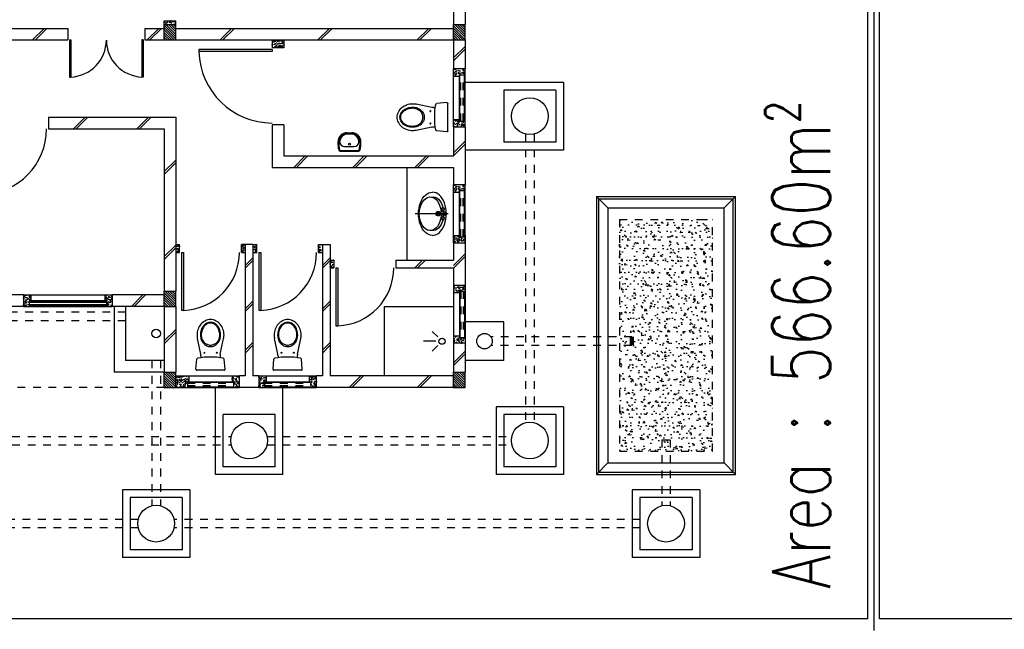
# Model space of a CAD drawing. Header units: millimetres. Extents: x 301 to 1479, y 491 to 1341.
# Tile 7 of 256: x 356 to 369, y 550 to 558. Entities that reach past the tile are written whole.
import ezdxf

# ---------------------------------------------------------------- set-up
doc = ezdxf.new("R2010")
doc.units = ezdxf.units.MM
doc.header["$LTSCALE"] = 1.5
doc.header["$MEASUREMENT"] = 0
for name, pattern in [('HIDDEN', [0.375, 0.25, -0.125]), ('HIDDEN2', [4.7625, 3.175, -1.5875]), ('PHANTOM2', [1.25, 0.625, -0.125, 0.125, -0.125, 0.125, -0.125])]:
    doc.linetypes.add(name, pattern=pattern)
for name, color, linetype in [('AP&SA', 254, 'HIDDEN'), ('Blk', 7, 'Continuous'), ('Block', 46, 'Continuous'), ('BORDER', 5, 'Continuous'), ('boundary', 3, 'Continuous'), ('Boundary Wall', 64, 'Continuous'), ('BWCN', 4, 'Continuous'), ('DOOR', 3, 'Continuous'), ('Ele', 8, 'Continuous'), ('Hatch Aggregate', 252, 'Continuous'), ('Hatch Block', 251, 'Continuous'), ('Hatch Col.', 250, 'Continuous'), ('Hatch Stub Col', 251, 'Continuous'), ('Kerb', 251, 'Continuous'), ('P. Gully trap', 42, 'Continuous'), ('P. Sewr Manhole', 49, 'Continuous'), ('PVC RWP 110', 77, 'Continuous'), ('PVC RWP 75', 77, 'Continuous'), ('PVC Sewer Pipe 110', 24, 'Continuous'), ('SANIT', 8, 'Continuous'), ('TEXT', 7, 'Continuous'), ('WINDOW', 1, 'Continuous')]:
    doc.layers.add(name, color=color, linetype=linetype)
doc.styles.add('RS1', font='romans.shx', dxfattribs={"width": 0.75, "height": 0.5})
doc.styles.add('RS25', font='romans.shx', dxfattribs={"width": 0.75, "height": 1})
doc.dimstyles.new('BAM500', dxfattribs={"dimscale": 0.5, "dimtxt": 1, "dimasz": 1, "dimexe": 1, "dimexo": 1, "dimgap": 1, "dimtad": 1, "dimdec": 3, "dimzin": 0, "dimdsep": 46, "dimtxsty": 'RS25', "dimblk1": 'DOT', "dimblk2": 'DOT', "dimsah": 1, "dimcen": 3, "dimdle": 1.25, "dimse1": 1, "dimse2": 1, "dimclrd": 6, "dimclre": 6, "dimclrt": 7, "dimaunit": 1, "dimadec": 0, "dimazin": 0, "dimtfac": 0.75, "dimtdec": 3, "dimtmove": 0, "dimatfit": 3, "dimldrblk": 'DOT', "dimfxl": 1, "dimtvp": 1.5, "dimtolj": 1, "dimtzin": 0, "dimarcsym": 0})
pattern_1 = [(50, (662150.55, 26796.247), (71.726018, -6.2752135), [7.5, -82.5]), (355, (662150.55, 26796.25), (-13.875133, 75.219213), [6, -66]), (100.451444, (662156.53, 26795.724), (57.850885, 68.943999), [6.374019, -70.114211]), (46.1842, (662150.55, 26816.25), (106.724133, -16.551928), [11.25, -123.75]), (96.635635, (662159.44, 26814.87), (93.466195, 97.41186), [9.561034, -105.171376]), (351.184164, (662150.55, 26816.25), (93.466195, 97.41186), [9, -99]), (21, (662160.55, 26811.247), (59.690705, -40.261889), [7.5, -82.5]), (326, (662160.55, 26811.25), (24.331533, 72.5150045), [6, -66]), (71.451445, (662165.525, 26807.89), (84.022238, 32.253115), [6.374019, -70.114211]), (37.5, (662150.55, 26796.247), (1.2159855, 33.2893854), [0, -65.2, 0, -67, 0, -66.25]), (7.5, (662150.55, 26796.247), (26.3069537, 39.4411712), [0, -38.2, 0, -63.7, 0, -25.25]), (327.5, (662128.25, 26796.247), (53.3822436, -2.2554872), [0, -25, 0, -78, 0, -103.5]), (317.5, (662118.25, 26796.247), (58.318617, 10.0104982), [0, -32.5, 0, -51.8, 0, -73.5])]
pattern_2 = [(315, (662150.55, 26796.247), (15.4679608, 15.4679608), [])]
pattern_3 = [(315, (662150.55, 27096.247), (15.4679608, 15.4679608), [])]
pattern_4 = [(50, (662150.55, 27096.247), (71.726018, -6.2752135), [7.5, -82.5]), (355, (662150.55, 27096.25), (-13.875133, 75.219213), [6, -66]), (100.451444, (662156.53, 27095.724), (57.850885, 68.943999), [6.374019, -70.114211]), (46.1842, (662150.55, 27116.25), (106.724133, -16.551928), [11.25, -123.75]), (96.635635, (662159.44, 27114.87), (93.466195, 97.41186), [9.561034, -105.171376]), (351.184164, (662150.55, 27116.25), (93.466195, 97.41186), [9, -99]), (21, (662160.55, 27111.247), (59.690705, -40.261889), [7.5, -82.5]), (326, (662160.55, 27111.25), (24.331533, 72.5150045), [6, -66]), (71.451445, (662165.525, 27107.89), (84.022238, 32.253115), [6.374019, -70.114211]), (37.5, (662150.55, 27096.247), (1.2159855, 33.2893854), [0, -65.2, 0, -67, 0, -66.25]), (7.5, (662150.55, 27096.247), (26.3069537, 39.4411712), [0, -38.2, 0, -63.7, 0, -25.25]), (327.5, (662128.25, 27096.247), (53.3822436, -2.2554872), [0, -25, 0, -78, 0, -103.5]), (317.5, (662118.25, 27096.247), (58.318617, 10.0104982), [0, -32.5, 0, -51.8, 0, -73.5])]
pattern_5 = [(50, (662150.55, 26946.247), (71.726018, -6.2752135), [7.5, -82.5]), (355, (662150.55, 26946.25), (-13.875133, 75.219213), [6, -66]), (100.451444, (662156.53, 26945.724), (57.850885, 68.943999), [6.374019, -70.114211]), (46.1842, (662150.55, 26966.25), (106.724133, -16.551928), [11.25, -123.75]), (96.635635, (662159.44, 26964.87), (93.466195, 97.41186), [9.561034, -105.171376]), (351.184164, (662150.55, 26966.25), (93.466195, 97.41186), [9, -99]), (21, (662160.55, 26961.247), (59.690705, -40.261889), [7.5, -82.5]), (326, (662160.55, 26961.25), (24.331533, 72.5150045), [6, -66]), (71.451445, (662165.525, 26957.89), (84.022238, 32.253115), [6.374019, -70.114211]), (37.5, (662150.55, 26946.247), (1.2159855, 33.2893854), [0, -65.2, 0, -67, 0, -66.25]), (7.5, (662150.55, 26946.247), (26.3069537, 39.4411712), [0, -38.2, 0, -63.7, 0, -25.25]), (327.5, (662128.25, 26946.247), (53.3822436, -2.2554872), [0, -25, 0, -78, 0, -103.5]), (317.5, (662118.25, 26946.247), (58.318617, 10.0104982), [0, -32.5, 0, -51.8, 0, -73.5])]
pattern_6 = [(50, (662150.55, 28446.247), (71.726018, -6.2752135), [7.5, -82.5]), (355, (662150.55, 28446.25), (-13.875133, 75.219213), [6, -66]), (100.451444, (662156.53, 28445.724), (57.850885, 68.943999), [6.374019, -70.114211]), (46.1842, (662150.55, 28466.25), (106.724133, -16.551928), [11.25, -123.75]), (96.635635, (662159.44, 28464.87), (93.466195, 97.41186), [9.561034, -105.171376]), (351.184164, (662150.55, 28466.25), (93.466195, 97.41186), [9, -99]), (21, (662160.55, 28461.247), (59.690705, -40.261889), [7.5, -82.5]), (326, (662160.55, 28461.25), (24.331533, 72.5150045), [6, -66]), (71.451445, (662165.525, 28457.89), (84.022238, 32.253115), [6.374019, -70.114211]), (37.5, (662150.55, 28446.247), (1.2159855, 33.2893854), [0, -65.2, 0, -67, 0, -66.25]), (7.5, (662150.55, 28446.247), (26.3069537, 39.4411712), [0, -38.2, 0, -63.7, 0, -25.25]), (327.5, (662128.25, 28446.247), (53.3822436, -2.2554872), [0, -25, 0, -78, 0, -103.5]), (317.5, (662118.25, 28446.247), (58.318617, 10.0104982), [0, -32.5, 0, -51.8, 0, -73.5])]

# ---------------------------------------------------------------- blocks, each defined once
blk = doc.blocks.new('_DOT')
at = {"color": 0, "linetype": 'ByBlock'}
blk.add_line((-0.5, 0), (-1, 0), dxfattribs=at)
at = {"color": 0, "linetype": 'ByBlock', "const_width": 0.5}
blk.add_lwpolyline([(-0.25, 0, 1), (0.25, 0, 1)], format="xyb", close=True, dxfattribs=at)
blk = doc.blocks.new('*D5')
at = {"layer": 'BORDER', "color": 6, "lineweight": -2, "transparency": 16777216}
blk.add_line((340.396, 528.745), (492.425, 549.609), dxfattribs=at)
at = {"layer": 'DEFPOINTS', "color": 0, "transparency": 16777216}
for p in [(492.908, 549.769), (492.92, 549.677), (339.888, 528.769)]:
    blk.add_point(p, dxfattribs=at)
at = {"layer": 'BORDER', "color": 6, "lineweight": -2, "transparency": 16777216, "xscale": 0.5, "yscale": 0.5, "zscale": 0.5}
for p, rotation in [((492.92, 549.677), 7.814287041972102), ((339.9, 528.677), 187.8142870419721)]:
    blk.add_blockref('_DOT', p, dxfattribs=dict(at, rotation=rotation))
at = {"layer": 'BORDER', "color": 7, "transparency": 16777216, "insert": (416.274, 540.168), "char_height": 1, "attachment_point": 5, "rotation": 7.8143, "style": 'RS25'}
blk.add_mtext('\\A1;Built ', dxfattribs=at)
blk = doc.blocks.new('Dr900')
at = {"layer": 'DOOR'}
for p, q in [((-50, 0), (-50, 850)), ((-25, 850), (-50, 850)), ((-25, 0), (-25, 850)), ((-25, 0), (-50, 0))]:
    blk.add_line(p, q, dxfattribs=at)
blk.add_arc((-24, 0), 851, 91.728, 179.9822, dxfattribs=at)
blk = doc.blocks.new('Ddr1200')
at = {"layer": 'DOOR'}
for p, q in [((-575, 0), (-575, 575)), ((-575, 575), (-550, 575)), ((-550, 0), (-550, 575)), ((550, 0), (550, 575)), ((575, 575), (550, 575)), ((575, 0), (575, 575)), ((-575, 0), (-550, 0)), ((575, 0), (550, 0))]:
    blk.add_line(p, q, dxfattribs=at)
for centre, start, end in [((-576, 0), 0.0391, 87.4148), ((576, 0), 92.5852, 179.9609)]:
    blk.add_arc(centre, 576, start, end, dxfattribs=at)
blk = doc.blocks.new('Dr800')
at = {"layer": 'DOOR'}
for p, q in [((-50, 0), (-50, 750)), ((-25, 750), (-50, 750)), ((-25, 0), (-25, 750)), ((-25, 0), (-50, 0))]:
    blk.add_line(p, q, dxfattribs=at)
blk.add_arc((-24, 0), 751, 91.9649, 179.9771, dxfattribs=at)
blk = doc.blocks.new('Dr1000')
at = {"layer": 'DOOR'}
for p, q in [((-50, 0), (-50, 950)), ((-25, 950), (-50, 950)), ((-25, 0), (-25, 950)), ((-25, 0), (-50, 0))]:
    blk.add_line(p, q, dxfattribs=at)
blk.add_arc((-24, 0), 951, 91.542, 179.9858, dxfattribs=at)
blk = doc.blocks.new('WC')
at = {"layer": 'SANIT'}
for p, q in [((-179, 0), (179, 0)), ((-189, -11), (-178, -142)), ((189, -11), (178, -142)), ((-127, -205), (-170, -408)), ((-125, -185), (-125, -161)), ((125, -185), (125, -161)), ((127, -205), (170, -408))]:
    blk.add_line(p, q, dxfattribs=at)
for points in [[(130, -455, 0.086378), (120, -397, 0.092622), (92, -349, 0.103078), (49, -316, 0.111925), (0, -305, 0.111925), (-49, -316, 0.103078), (-92, -349, 0.092622), (-120, -397, 0.086378), (-130, -455, 0.086378)], [(120, -455, 0.091554), (111, -405, 0.095342), (85, -363, 0.101238), (45, -335, 0.105842), (0, -325, 0.105842), (-45, -335, 0.101238), (-85, -363, 0.095342), (-111, -405, 0.091554), (-120, -455, 0.091554)], [(-175, -455, 0.087147), (-161, -533, 0.093047), (-124, -596, 0.102819), (-66, -640, 0.110985), (0, -655, 0.110985), (66, -640, 0.102819), (124, -596, 0.093047), (161, -533, 0.087147), (175, -455, 0.052217), (170, -408, 0.093047)], [(-170, -408, 0.052217), (-175, -455, 0.087147)], [(-130, -455, 0.079027), (-120, -520, 0.088191), (-92, -572, 0.105253), (-48, -608, 0.121599), (0, -620, 0.121599), (48, -608, 0.105253), (92, -572, 0.088191), (120, -520, 0.079027), (130, -455, 0.079027)], [(-120, -455, 0.077736), (-110, -516, 0.087342), (-85, -565, 0.105569), (-44, -599, 0.12344), (0, -610, 0.12344), (44, -599, 0.105569), (85, -565, 0.087342), (110, -516, 0.077736), (120, -455, 0.077736)]]:
    blk.add_lwpolyline(points, format="xyb", dxfattribs=at)
for centre in [(-80, -225), (80, -225)]:
    blk.add_circle(centre, 6, dxfattribs=at)
for centre, radius, start, end in [((-179, -10), 10, 90, 185.0425), ((179, -10), 10, 354.9575, 90), ((-163, -140), 15, 185.0425, 259.608), ((0, 746), 916, 259.608, 280.392), ((-225, -185), 100, 348.0437, 0), ((225, -185), 100, 180, 191.9563), ((163, -140), 15, 280.392, 354.9575)]:
    blk.add_arc(centre, radius, start, end, dxfattribs=at)
blk = doc.blocks.new('WHB1')
at = {"layer": 'SANIT', "ltscale": 30}
for p, q in [((0, 0), (-430, 0)), ((-40, 20), (-148, 13)), ((-78, 41), (-78, 18)), ((-56, 41), (-56, 19)), ((-40, -20), (-148, -13)), ((-78, -18), (-78, -41)), ((-56, -19), (-56, -41))]:
    blk.add_line(p, q, dxfattribs=at)
for centre, radius in [((-67, 58), 20), ((-67, 58), 15), ((-40, 0), 20.1), ((-40, 0), 15), ((-67, -58), 20), ((-67, -58), 15)]:
    blk.add_circle(centre, radius, dxfattribs=at)
for centre, radius, start, end in [((-148, 0), 13.3, 90, 270), ((-130, -1), 30, 34.0341, 163.191), ((-130, -1), 25, 41.0408, 146.4945), ((-130, -1), 30, 191.6287, 329.5042), ((-130, -1), 25, 208.3252, 323.517)]:
    blk.add_arc(centre, radius, start, end, dxfattribs=at)
for centre, major_axis, ratio, start_param, end_param in [((-205, 0), (0, 280), 0.642857, 0, 3.141593), ((-234, 0), (0, 218), 0.648383, -1.493934, 4.635527), ((-200, -1), (0, 218), 0.648383, -1.202752, 0.094206), ((-200, -1), (0, 218), 0.648383, 2.99747, 4.356426)]:
    blk.add_ellipse(centre, major_axis=major_axis, ratio=ratio, start_param=start_param, end_param=end_param, dxfattribs=at)
at = {"layer": 'SANIT', "ltscale": 30, "extrusion": (0, 0, -1)}
blk.add_ellipse((-205, 0), major_axis=(0, 280), ratio=0.642857, start_param=0, end_param=3.141593, dxfattribs=at)
blk = doc.blocks.new('Wh1')
at = {"layer": 'SANIT'}
for p, q in [((197, 0), (-197, 0)), ((-205, -200), (-205, -217)), ((197, -20), (-197, -20)), ((105, -100), (-105, -100)), ((205, -200), (205, -217)), ((50, -380), (-50, -380)), ((50, -400), (-50, -400)), ((-30, -373), (30, -373))]:
    blk.add_line(p, q, dxfattribs=at)
blk.add_circle((0, -154), 20, dxfattribs=at)
for centre, radius, start, end in [((0, -200), 250, 180, 180), ((0, -200), 250, 0, 0), ((-197, -35), 35, 90, 167.7776), ((197, -35), 35, 12.2224, 90), ((567, -201), 817, 167.7776, 179.9598), ((-50, -200), 200, 180, 270), ((567, -201), 797, 167.7776, 179.9598), ((-50, -200), 180, 180, 270), ((-197, -35), 15, 90, 167.7776), ((-105, -200), 100, 90, 180), ((50, -200), 180, 270, 0), ((50, -200), 200, 270, 0), ((105, -200), 100, 0, 90), ((197, -35), 15, 12.2224, 90), ((-567, -201), 797, 0.0402, 12.2224), ((-567, -201), 817, 0.0402, 12.2224), ((-30, -197), 176, 186.7076, 270.013), ((30, -197), 176, 269.987, 353.2924)]:
    blk.add_arc(centre, radius, start, end, dxfattribs=at)
blk = doc.blocks.new('MPH')
at = {"layer": 'Hatch Aggregate'}
h = blk.add_hatch(dxfattribs=at)
h.set_pattern_fill('AR-CONC', color=256, scale=30, angle=91.6145)
h.set_pattern_definition([(141.614495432, (55452017.95, -772946419.92), (12.75562604, 215.62303681), [22.5, -247.5]), (86.61449543, (55452017.95, -772946419.92), (-224.395282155, -47.96667404), [18, -198]), (192.065939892, (55452019.01, -772946401.95), (-211.63965377, 167.65636216), [19.1220576, -210.3426336]), (137.79869543, (55451957.98, -772946421.6), (40.61536427, 321.44432536), [33.75, -371.25]), (188.25013092, (55451961.36, -772946394.82), (-300.0196672, 272.05367005), [28.6831026, -315.514128]), (82.79865942, (55451957.98, -772946421.6), (-300.01966705, 272.05366987), [27, -297.0000003]), (112.614495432, (55451972.12, -772946391.2), (115.692444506, 182.40410709), [22.5, -247.5]), (57.61449543, (55451972.12, -772946391.2), (-219.51524099, 66.836393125), [18, -198]), (163.065940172, (55451981.76, -772946376), (-103.82279595, 249.240498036), [19.122057, -210.3426336]), (129.114495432, (55452017.95, -772946419.92), (-99.9312898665, 0.832769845), [0, -195.6, 0, -201, 0, -198.75]), (99.114495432, (55452017.95, -772946419.92), (-120.500099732, 75.555821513), [0, -114.6, 0, -191.1, 0, -75.75]), (59.114495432, (55452019.84, -772946486.79), (2.2517161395, 160.273797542), [0, -75, 0, -234, 0, -310.5]), (49.114495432, (55452020.68, -772946516.78), (-34.94887202, 174.040273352), [0, -97.5, 0, -155.4, 0, -220.5])])
h.paths.add_polyline_path([(49401, 13146), (48196, 13146), (48196, 10146), (49401, 10146)])
at = {"layer": 'Hatch Col.'}
h = blk.add_hatch(dxfattribs=at)
h.set_pattern_fill('ANSI31', color=256, scale=175, angle=-90)
h.set_pattern_definition(pattern_3)
h.paths.add_polyline_path([(51401, 12121), (51551, 12121), (51551, 12321), (51401, 12321)])
h = blk.add_hatch(dxfattribs=at)
h.set_pattern_fill('ANSI31', color=256, scale=175, angle=-90)
h.set_pattern_definition(pattern_3)
h.paths.add_polyline_path([(55151, 12121), (55301, 12121), (55301, 12321), (55151, 12321)])
h = blk.add_hatch(dxfattribs=at)
h.set_pattern_fill('ANSI31', color=256, scale=175, angle=-90)
h.set_pattern_definition(pattern_2)
h.paths.add_polyline_path([(55151, 11071), (55301, 11071), (55301, 11271), (55151, 11271)])
h = blk.add_hatch(dxfattribs=at)
h.set_pattern_fill('ANSI31', color=256, scale=175, angle=-90)
h.set_pattern_definition(pattern_2)
h.paths.add_polyline_path([(51401, 7621), (51551, 7621), (51551, 7821), (51401, 7821)])
h = blk.add_hatch(dxfattribs=at)
h.set_pattern_fill('ANSI31', color=256, scale=175, angle=-90)
h.set_pattern_definition(pattern_2)
h.paths.add_polyline_path([(55151, 7621), (55301, 7621), (55301, 7821), (55151, 7821)])
at = {"layer": 'Hatch Stub Col', "linetype": 'ByBlock'}
h = blk.add_hatch(dxfattribs=at)
h.set_pattern_fill('AR-CONC', color=256, scale=10, angle=720)
h.set_pattern_definition(pattern_4)
h.paths.add_polyline_path([(53326, 12171), (53421, 12171), (53421, 12246), (53401, 12246), (53401, 12321), (53326, 12321)])
h = blk.add_hatch(dxfattribs=at)
h.set_pattern_fill('AR-CONC', color=256, scale=10, angle=720)
h.set_pattern_definition(pattern_4)
h.paths.add_polyline_path([(54076, 12321), (54001, 12321), (54001, 12246), (53981, 12246), (53981, 12171), (54076, 12171)])
h = blk.add_hatch(dxfattribs=at)
h.set_pattern_fill('AR-CONC', color=256, scale=10, angle=720)
h.set_pattern_definition(pattern_4)
h.paths.add_polyline_path([(54401, 12246), (54401, 12321), (54326, 12321), (54326, 12171), (54421, 12171), (54421, 12246)])
h = blk.add_hatch(dxfattribs=at)
h.set_pattern_fill('AR-CONC', color=256, scale=10, angle=720)
h.set_pattern_definition(pattern_4)
h.paths.add_polyline_path([(55001, 12246), (54981, 12246), (54981, 12171), (55151, 12171), (55151, 12321), (55001, 12321)])
h = blk.add_hatch(dxfattribs=at)
h.set_pattern_fill('AR-CONC', color=256, scale=10, angle=720)
h.set_pattern_definition(pattern_6)
h.paths.add_polyline_path([(51551, 11651), (51476, 11651), (51476, 11671), (51401, 11671), (51401, 11746), (51551, 11746)])
h = blk.add_hatch(dxfattribs=at)
h.set_pattern_fill('AR-CONC', color=256, scale=10, angle=720)
h.set_pattern_definition(pattern_1)
h.paths.add_polyline_path([(56051, 11271), (55976, 11271), (55976, 11121), (56071, 11121), (56071, 11196), (56051, 11196)])
h = blk.add_hatch(dxfattribs=at)
h.set_pattern_fill('AR-CONC', color=256, scale=10, angle=720)
h.set_pattern_definition(pattern_1)
h.paths.add_polyline_path([(57126, 11271), (57051, 11271), (57051, 11196), (57031, 11196), (57031, 11121), (57126, 11121)])
h = blk.add_hatch(dxfattribs=at)
h.set_pattern_fill('AR-CONC', color=256, scale=10, angle=720)
h.set_pattern_definition(pattern_4)
h.paths.add_polyline_path([(51551, 10996), (51551, 11091), (51476, 11091), (51476, 11071), (51401, 11071), (51401, 10996)])
h = blk.add_hatch(dxfattribs=at)
h.set_pattern_fill('AR-CONC', color=256, scale=10, angle=720)
h.set_pattern_definition(pattern_1)
h.paths.add_polyline_path([(53151, 10771), (53101, 10771), (53101, 10671), (53151, 10671)])
h = blk.add_hatch(dxfattribs=at)
h.set_pattern_fill('AR-CONC', color=256, scale=10, angle=720)
h.set_pattern_definition(pattern_1)
h.paths.add_polyline_path([(53301, 10571), (53251, 10571), (53251, 10471), (53301, 10471)])
h = blk.add_hatch(dxfattribs=at)
h.set_pattern_fill('AR-CONC', color=256, scale=10, angle=720)
h.set_pattern_definition(pattern_1)
h.paths.add_polyline_path([(54151, 10571), (54101, 10571), (54101, 10471), (54151, 10471)])
h = blk.add_hatch(dxfattribs=at)
h.set_pattern_fill('AR-CONC', color=256, scale=10, angle=720)
h.set_pattern_definition(pattern_1)
h.paths.add_polyline_path([(54301, 10571), (54251, 10571), (54251, 10471), (54301, 10471)])
h = blk.add_hatch(dxfattribs=at)
h.set_pattern_fill('AR-CONC', color=256, scale=10, angle=720)
h.set_pattern_definition(pattern_1)
h.paths.add_polyline_path([(55151, 10571), (55101, 10571), (55101, 10471), (55151, 10471)])
h = blk.add_hatch(dxfattribs=at)
h.set_pattern_fill('AR-CONC', color=256, scale=10, angle=720)
h.set_pattern_definition(pattern_4)
h.paths.add_polyline_path([(51401, 10446), (51401, 10371), (51476, 10371), (51476, 10351), (51551, 10351), (51551, 10446)])
h = blk.add_hatch(dxfattribs=at)
h.set_pattern_fill('AR-CONC', color=256, scale=10, angle=720)
h.set_pattern_definition(pattern_6)
h.paths.add_polyline_path([(51551, 9791), (51476, 9791), (51476, 9771), (51401, 9771), (51401, 9696), (51551, 9696)])
h = blk.add_hatch(dxfattribs=at)
h.set_pattern_fill('AR-CONC', color=256, scale=10, angle=720)
h.set_pattern_definition(pattern_5)
h.paths.add_polyline_path([(51551, 8946), (51401, 8946), (51401, 8871), (51476, 8871), (51476, 8851), (51551, 8851)])
h = blk.add_hatch(dxfattribs=at)
h.set_pattern_fill('AR-CONC', color=256, scale=10, angle=720)
h.set_pattern_definition(pattern_5)
h.paths.add_polyline_path([(51551, 8291), (51476, 8291), (51476, 8271), (51401, 8271), (51401, 8196), (51551, 8196)])
h = blk.add_hatch(dxfattribs=at)
h.set_pattern_fill('AR-CONC', color=256, scale=10, angle=720)
h.set_pattern_definition(pattern_1)
h.paths.add_polyline_path([(53901, 7921), (53751, 7921), (53751, 7821), (53901, 7821)])
h = blk.add_hatch(dxfattribs=at)
h.set_pattern_fill('AR-CONC', color=256, scale=10, angle=720)
h.set_pattern_definition(pattern_1)
h.paths.add_polyline_path([(55301, 7621), (55151, 7621), (55151, 7571), (55301, 7571)])
at = {"layer": 'AP&SA', "linetype": 'HIDDEN', "ltscale": 10}
for p, q in [((49401, 13146), (48196, 13146)), ((48196, 13146), (48196, 10146)), ((49401, 10146), (49401, 13146)), ((49401, 10146), (48196, 10146))]:
    blk.add_line(p, q, dxfattribs=at)
at = {"layer": 'Block', "linetype": 'ByBlock'}
for p, q in [((51551, 12321), (53326, 12321)), ((54076, 12321), (54326, 12321)), ((51551, 12171), (53151, 12171)), ((53151, 10471), (53151, 12171)), ((53251, 12171), (53326, 12171)), ((53251, 10471), (53251, 12171)), ((54076, 12171), (54151, 12171)), ((54151, 10471), (54151, 12171)), ((54251, 12171), (54326, 12171)), ((54251, 10471), (54251, 12171)), ((51401, 11746), (51401, 12121)), ((51551, 11746), (51551, 12121)), ((55151, 11271), (55151, 12121)), ((55301, 11271), (55301, 12121)), ((55301, 11271), (55976, 11271)), ((57126, 11271), (57801, 11271)), ((55301, 11121), (55976, 11121)), ((57126, 11121), (57801, 11121)), ((51401, 10346), (51401, 10996)), ((51551, 10771), (51551, 10996)), ((55151, 8821), (55151, 11071)), ((55301, 8971), (55301, 11071)), ((52301, 10771), (51551, 10771)), ((52301, 10671), (52301, 10771)), ((52301, 10671), (51551, 10671)), ((51551, 10346), (51551, 10671)), ((53251, 10471), (53151, 10471)), ((54151, 10471), (54251, 10471)), ((51401, 8946), (51401, 9696)), ((51551, 9471), (51551, 9696)), ((53901, 9471), (51551, 9471)), ((53901, 8921), (53901, 9471)), ((53751, 9321), (51551, 9321)), ((51551, 8946), (51551, 9321)), ((53751, 8921), (53751, 9321)), ((56801, 8971), (55301, 8971)), ((56801, 8821), (56801, 8971)), ((53751, 8921), (53901, 8921)), ((56801, 8821), (55151, 8821)), ((51401, 7821), (51401, 8196)), ((51551, 7821), (51551, 8196)), ((55151, 7821), (51551, 7821)), ((55551, 7821), (55301, 7821)), ((55551, 7671), (55551, 7821)), ((57801, 7821), (56551, 7821)), ((56551, 7671), (56551, 7821)), ((55151, 7671), (51551, 7671)), ((55551, 7671), (55301, 7671)), ((59351, 7671), (56551, 7671)), ((51401, 4721), (51401, 7621)), ((51551, 4721), (51551, 7621))]:
    blk.add_line(p, q, dxfattribs=at)
at = {"layer": 'BWCN'}
for p, q in [((51551, 12321), (51401, 12321)), ((51401, 12321), (51401, 12121)), ((51551, 12321), (51551, 12121)), ((53401, 12321), (53326, 12321)), ((53401, 12246), (53401, 12321)), ((54001, 12246), (54001, 12321)), ((54076, 12321), (54001, 12321)), ((54401, 12321), (54326, 12321)), ((54401, 12246), (54401, 12321)), ((55001, 12246), (55001, 12321)), ((55151, 12321), (55001, 12321)), ((55301, 12321), (55151, 12321)), ((55151, 12321), (55151, 12121)), ((55301, 12321), (55301, 12121)), ((53421, 12171), (53326, 12171)), ((53421, 12246), (53401, 12246)), ((53421, 12171), (53421, 12246)), ((53981, 12171), (53981, 12246)), ((53981, 12246), (54001, 12246)), ((54076, 12171), (53981, 12171)), ((54421, 12171), (54326, 12171)), ((54421, 12246), (54401, 12246)), ((54421, 12171), (54421, 12246)), ((54981, 12171), (54981, 12246)), ((54981, 12246), (55001, 12246)), ((55151, 12171), (54981, 12171)), ((51551, 12121), (51401, 12121)), ((55301, 12121), (55151, 12121)), ((51401, 11671), (51401, 11746)), ((51551, 11651), (51551, 11746)), ((51476, 11671), (51401, 11671)), ((51476, 11651), (51476, 11671)), ((51551, 11651), (51476, 11651)), ((55301, 11271), (55151, 11271)), ((55151, 11271), (55151, 11071)), ((55301, 11271), (55301, 11071)), ((55976, 11121), (55976, 11271)), ((56051, 11271), (55976, 11271)), ((56051, 11196), (56051, 11271)), ((57051, 11196), (57051, 11271)), ((57126, 11271), (57051, 11271)), ((57126, 11121), (57126, 11271)), ((56071, 11121), (55976, 11121)), ((56071, 11196), (56051, 11196)), ((56071, 11121), (56071, 11196)), ((57031, 11121), (57031, 11196)), ((57031, 11196), (57051, 11196)), ((57126, 11121), (57031, 11121)), ((51476, 11071), (51401, 11071)), ((51401, 10996), (51401, 11071)), ((51551, 11091), (51476, 11091)), ((51476, 11091), (51476, 11071)), ((51551, 10996), (51551, 11091)), ((55301, 11071), (55151, 11071)), ((51401, 10446), (51401, 10371)), ((51476, 10371), (51401, 10371)), ((51476, 10351), (51476, 10371)), ((51551, 10351), (51476, 10351)), ((51551, 10446), (51551, 10351)), ((51476, 9771), (51401, 9771)), ((51401, 9771), (51401, 9696)), ((51551, 9791), (51476, 9791)), ((51476, 9791), (51476, 9771)), ((51551, 9791), (51551, 9696)), ((51401, 8946), (51401, 8871)), ((51551, 8946), (51551, 8851)), ((51476, 8871), (51401, 8871)), ((51476, 8851), (51476, 8871)), ((51551, 8851), (51476, 8851)), ((51476, 8271), (51401, 8271)), ((51401, 8271), (51401, 8196)), ((51551, 8291), (51476, 8291)), ((51476, 8291), (51476, 8271)), ((51551, 8291), (51551, 8196)), ((53751, 7821), (53751, 7921)), ((53751, 7921), (53901, 7921)), ((53901, 7821), (53901, 7921)), ((51551, 7821), (51401, 7821)), ((51401, 7821), (51401, 7621)), ((51551, 7821), (51551, 7621)), ((55301, 7821), (55151, 7821)), ((55151, 7821), (55151, 7621)), ((55301, 7821), (55301, 7621)), ((51551, 7621), (51401, 7621)), ((55301, 7621), (55151, 7621)), ((55151, 7621), (55151, 7571)), ((55301, 7571), (55151, 7571)), ((55301, 7621), (55301, 7571))]:
    blk.add_line(p, q, dxfattribs=at)
at = {"layer": 'BWCN', "linetype": 'ByBlock'}
for p, q in [((53326, 12321), (53326, 12171)), ((54076, 12171), (54076, 12321)), ((54326, 12321), (54326, 12171)), ((51401, 11746), (51551, 11746)), ((51551, 10996), (51401, 10996)), ((53151, 10771), (53101, 10771)), ((53101, 10671), (53101, 10771)), ((53151, 10671), (53101, 10671)), ((53301, 10571), (53251, 10571)), ((53301, 10471), (53251, 10471)), ((53301, 10571), (53301, 10471)), ((54151, 10571), (54101, 10571)), ((54101, 10571), (54101, 10471)), ((54151, 10471), (54101, 10471)), ((54301, 10571), (54251, 10571)), ((54251, 10471), (54301, 10471)), ((54301, 10571), (54301, 10471)), ((55151, 10571), (55101, 10571)), ((55101, 10571), (55101, 10471)), ((55151, 10471), (55101, 10471)), ((51551, 10446), (51401, 10446)), ((51401, 9696), (51551, 9696)), ((51551, 8946), (51401, 8946)), ((51401, 8196), (51551, 8196))]:
    blk.add_line(p, q, dxfattribs=at)
at = {"layer": 'Ele'}
for p, q in [((54001, 12321), (53401, 12321)), ((54001, 12311), (53401, 12311)), ((54001, 12251), (53401, 12251)), ((55001, 12321), (54401, 12321)), ((55001, 12311), (54401, 12311)), ((55001, 12251), (54401, 12251)), ((52451, 11271), (52451, 12171)), ((53981, 12246), (53421, 12246)), ((53981, 12171), (53421, 12171)), ((54981, 12246), (54421, 12246)), ((54981, 12171), (54421, 12171)), ((51757, 11777), (51828, 11848)), ((51401, 11071), (51401, 11671)), ((51411, 11071), (51411, 11671)), ((51471, 11071), (51471, 11671)), ((51476, 11091), (51476, 11651)), ((51551, 11091), (51551, 11651)), ((51757, 11664), (51828, 11594)), ((51781, 11721), (51942, 11721)), ((52451, 11271), (51551, 11271)), ((57051, 11271), (56051, 11271)), ((57051, 11261), (56051, 11261)), ((57051, 11201), (56051, 11201)), ((57031, 11196), (56071, 11196)), ((57031, 11121), (56071, 11121)), ((52151, 10671), (52151, 9471)), ((51401, 10371), (51401, 9771)), ((51411, 10371), (51411, 9771)), ((51471, 10371), (51471, 9771)), ((51476, 10351), (51476, 9791)), ((51551, 10351), (51551, 9791)), ((51401, 8871), (51401, 8271)), ((51411, 8871), (51411, 8271)), ((51471, 8871), (51471, 8271)), ((51476, 8851), (51476, 8291)), ((51551, 8851), (51551, 8291))]:
    blk.add_line(p, q, dxfattribs=at)
at = {"layer": 'Ele', "linetype": 'HIDDEN', "ltscale": 25}
blk.add_line((55301, 12321), (63601, 12321), dxfattribs=at)
at = {"layer": 'Ele', "linetype": 'ByBlock'}
for p, q in [((55301, 12121), (55951, 12121)), ((55951, 11271), (55951, 12121)), ((55301, 11971), (55801, 11971)), ((55801, 11271), (55801, 11971))]:
    blk.add_line(p, q, dxfattribs=at)
at = {"layer": 'Ele'}
blk.add_circle((51701, 11721), 40, dxfattribs=at)
at = {"layer": 'Hatch Block'}
for p, q in [((51837, 12171), (51987, 12321)), ((51873, 12171), (52023, 12321)), ((52720, 12171), (52870, 12321)), ((52755, 12171), (52905, 12321)), ((51401, 11885), (51551, 12035)), ((51401, 11850), (51551, 12000)), ((53151, 11774), (53251, 11874)), ((54151, 11774), (54251, 11874)), ((53151, 11739), (53251, 11839)), ((54151, 11739), (54251, 11839)), ((55151, 11603), (55301, 11753)), ((55151, 11568), (55301, 11718)), ((53151, 11237), (53251, 11337)), ((53151, 11201), (53251, 11301)), ((54151, 11237), (54251, 11337)), ((54151, 11201), (54251, 11301)), ((55542, 11121), (55692, 11271)), ((55577, 11121), (55727, 11271)), ((51401, 10625), (51551, 10775)), ((51401, 10589), (51551, 10739)), ((51917, 10671), (52017, 10771)), ((51952, 10671), (52052, 10771)), ((53151, 10676), (53251, 10776)), ((53151, 10641), (53251, 10741)), ((54151, 10676), (54251, 10776)), ((54151, 10641), (54251, 10741)), ((55151, 10511), (55301, 10661)), ((55151, 10476), (55301, 10626)), ((51867, 9321), (52017, 9471)), ((51902, 9321), (52052, 9471)), ((52672, 9321), (52822, 9471)), ((52708, 9321), (52858, 9471)), ((53438, 9321), (53588, 9471)), ((53473, 9321), (53623, 9471)), ((55151, 9411), (55301, 9561)), ((55151, 9375), (55301, 9525)), ((51401, 9169), (51551, 9319)), ((51401, 9133), (51551, 9283)), ((55470, 8821), (55620, 8971)), ((55505, 8821), (55655, 8971)), ((56291, 8821), (56441, 8971)), ((56326, 8821), (56476, 8971)), ((51401, 7940), (51551, 8090)), ((51401, 7904), (51551, 8054)), ((51837, 7671), (51987, 7821)), ((51873, 7671), (52023, 7821)), ((53125, 7671), (53275, 7821)), ((53160, 7671), (53310, 7821)), ((54391, 7671), (54541, 7821)), ((54427, 7671), (54577, 7821)), ((55337, 7671), (55487, 7821)), ((55372, 7671), (55522, 7821)), ((56820, 7671), (56970, 7821)), ((56856, 7671), (57006, 7821))]:
    blk.add_line(p, q, dxfattribs=at)
at = {"layer": 'Kerb'}
for p, q in [((48361, 13646), (48361, 14521)), ((48361, 14521), (49236, 14521)), ((48461, 13746), (48461, 14421)), ((48461, 14421), (49136, 14421)), ((49136, 13746), (49136, 14421)), ((49236, 13646), (49236, 14521)), ((54968, 13646), (54968, 14521)), ((54968, 14521), (55843, 14521)), ((55068, 13746), (55068, 14421)), ((55068, 14421), (55743, 14421)), ((55743, 13746), (55743, 14421)), ((55843, 13646), (55843, 14521)), ((48461, 13746), (49136, 13746)), ((55068, 13746), (55743, 13746)), ((48361, 13646), (49236, 13646)), ((54968, 13646), (55843, 13646)), ((47896, 13446), (47896, 9846)), ((49701, 13446), (47896, 13446)), ((48046, 13296), (47896, 13446)), ((47926, 13416), (47926, 9876)), ((49671, 13416), (47926, 13416)), ((49551, 13296), (49701, 13446)), ((49671, 9876), (49671, 13416)), ((49701, 9846), (49701, 13446)), ((50126, 12571), (50126, 13446)), ((50126, 13446), (51001, 13446)), ((51001, 12571), (51001, 13446)), ((53763, 13446), (54638, 13446)), ((53763, 13446), (53763, 12321)), ((54638, 13446), (54638, 12311)), ((49551, 13296), (48046, 13296)), ((48046, 13296), (48046, 9996)), ((49551, 9996), (49551, 13296)), ((50226, 12671), (50226, 13346)), ((50226, 13346), (50901, 13346)), ((50901, 12671), (50901, 13346)), ((53863, 13346), (54538, 13346)), ((53863, 13346), (53863, 12671)), ((54538, 13346), (54538, 12671)), ((50226, 12671), (50901, 12671)), ((53863, 12671), (54538, 12671)), ((50126, 12571), (51001, 12571)), ((50901, 11971), (51401, 11971)), ((50901, 11971), (50901, 11471)), ((50901, 11471), (51401, 11471)), ((48046, 9996), (47896, 9846)), ((49551, 9996), (48046, 9996)), ((49551, 9996), (49701, 9846)), ((49701, 9846), (47896, 9846)), ((49671, 9876), (47926, 9876)), ((50126, 8371), (50126, 9246)), ((50126, 9246), (51401, 9246)), ((50226, 8471), (50226, 9146)), ((50226, 9146), (50901, 9146)), ((50901, 8471), (50901, 9146)), ((50226, 8471), (50901, 8471)), ((50126, 8371), (51401, 8371))]:
    blk.add_line(p, q, dxfattribs=at)
at = {"layer": 'P. Gully trap'}
blk.add_circle((51151, 11721), 100, dxfattribs=at)
at = {"layer": 'P. Sewr Manhole'}
for centre in [(48798, 14083), (55406, 14083), (50563, 13008), (54201, 13008), (50563, 8808)]:
    blk.add_circle(centre, 238, dxfattribs=at)
at = {"layer": 'PVC RWP 110', "linetype": 'PHANTOM2', "ltscale": 10}
for p, q in [((49136, 14138), (55175, 14138)), ((55637, 14138), (67520, 14138)), ((49136, 14028), (55175, 14028)), ((55637, 14028), (67520, 14028)), ((48743, 12996), (48743, 13852)), ((48853, 12996), (48853, 13852)), ((55351, 11971), (55351, 13852)), ((55461, 11971), (55461, 13852)), ((48853, 12996), (48743, 12996)), ((49241, 11776), (51067, 11776)), ((49240, 11666), (51067, 11666)), ((55801, 11456), (63101, 11456)), ((55801, 11346), (63101, 11346))]:
    blk.add_line(p, q, dxfattribs=at)
at = {"layer": 'PVC RWP 110', "linetype": 'PHANTOM2', "lineweight": 100, "ltscale": 0.03}
blk.add_line((49240, 11666), (49241, 11776), dxfattribs=at)
at = {"layer": 'PVC RWP 75'}
blk.add_circle((55406, 11621), 55, dxfattribs=at)
at = {"layer": 'PVC Sewer Pipe 110', "linetype": 'HIDDEN2', "ltscale": 1.5}
for p, q in [((53970, 13063), (50794, 13063)), ((64470, 13063), (54432, 13063)), ((53970, 12953), (50794, 12953)), ((64470, 12953), (54432, 12953)), ((50508, 9039), (50508, 12777)), ((50618, 9039), (50618, 12777))]:
    blk.add_line(p, q, dxfattribs=at)
at = {"layer": 'WINDOW', "linetype": 'HIDDEN2', "ltscale": 20}
for p, q in [((54001, 12296), (53401, 12296)), ((54001, 12266), (53401, 12266)), ((55001, 12296), (54401, 12296)), ((55001, 12266), (54401, 12266)), ((51426, 11071), (51426, 11671)), ((51456, 11071), (51456, 11671)), ((51426, 10371), (51426, 9771)), ((51456, 10371), (51456, 9771)), ((51426, 8871), (51426, 8271)), ((51456, 8871), (51456, 8271))]:
    blk.add_line(p, q, dxfattribs=at)
at = {"layer": 'WINDOW'}
for p, q in [((57051, 11246), (56051, 11246)), ((57051, 11216), (56051, 11216))]:
    blk.add_line(p, q, dxfattribs=at)
at = {"layer": 'DOOR', "linetype": 'ByBlock'}
for name, p in [('Dr800', (53101, 10771)), ('Dr800', (54101, 10571)), ('Dr800', (55101, 10571)), ('Dr900', (57701, 8971))]:
    blk.add_blockref(name, p, dxfattribs=at)
at = {"layer": 'DOOR', "linetype": 'ByBlock', "rotation": 270}
blk.add_blockref('Dr1000', (53901, 7921), dxfattribs=at)
at = {"layer": 'DOOR', "linetype": 'ByBlock', "xscale": 0.8333333, "yscale": 0.8333333, "zscale": 0.8333333}
blk.add_blockref('Ddr1200', (56051, 7821), dxfattribs=at)
at = {"layer": 'SANIT'}
for p in [(53701, 12096), (54701, 12096)]:
    blk.add_blockref('WC', p, dxfattribs=at)
at = {"layer": 'SANIT', "linetype": 'Continuous', "lineweight": -3, "xscale": -0.9999999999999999}
blk.add_blockref('WHB1', (51620, 10071), dxfattribs=at)
at = {"layer": 'SANIT', "xscale": -0.9999999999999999, "rotation": 90}
blk.add_blockref('WC', (51626, 8821), dxfattribs=at)
at = {"layer": 'WINDOW', "linetype": 'ByBlock', "xscale": 0.5999999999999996, "yscale": 0.5999999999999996, "zscale": 0.5999999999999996}
blk.add_blockref('Wh1', (52901, 9262), dxfattribs=at)

msp = doc.modelspace()

# ---------------------------------------------------------------- linework, layer by layer
at = {"layer": 'boundary'}
msp.add_line((367.2876, 570.769), (367.2876, 549.769), dxfattribs=at)
at = {"layer": 'Boundary Wall'}
for p, q in [((367.2126, 549.919), (367.2126, 570.769)), ((367.3626, 549.919), (367.3626, 570.769)), ((367.2126, 549.919), (340.0376, 549.919)), ((389.7376, 549.919), (367.3626, 549.919))]:
    msp.add_line(p, q, dxfattribs=at)

# ---------------------------------------------------------------- block references
at = {"layer": 'Blk', "xscale": 0.001, "yscale": 0.001, "zscale": 0.001, "rotation": 180}
msp.add_blockref('MPH', (413.3934, 565.2364), dxfattribs=at)

# ---------------------------------------------------------------- texts
at = {"layer": 'TEXT', "style": 'RS1', "width": 0.75}
msp.add_text('Area : 566.60m²', height=0.75, rotation=90, dxfattribs=at).set_placement((366.7224, 550.3127))

# ---------------------------------------------------------------- dimensions: what is measured, and where the dimension line sits
at = {"layer": 'BORDER'}
dim = msp.add_aligned_dim(p1=(339.8876, 528.769), p2=(492.9076, 549.769), distance=-0.0926, text='Built ', dimstyle='BAM500', dxfattribs=at)
dim.commit()
dim.dimension.update_dxf_attribs({"geometry": '*D5', "text_midpoint": (416.2742, 540.1679)})

doc.saveas('drawing.dxf')
